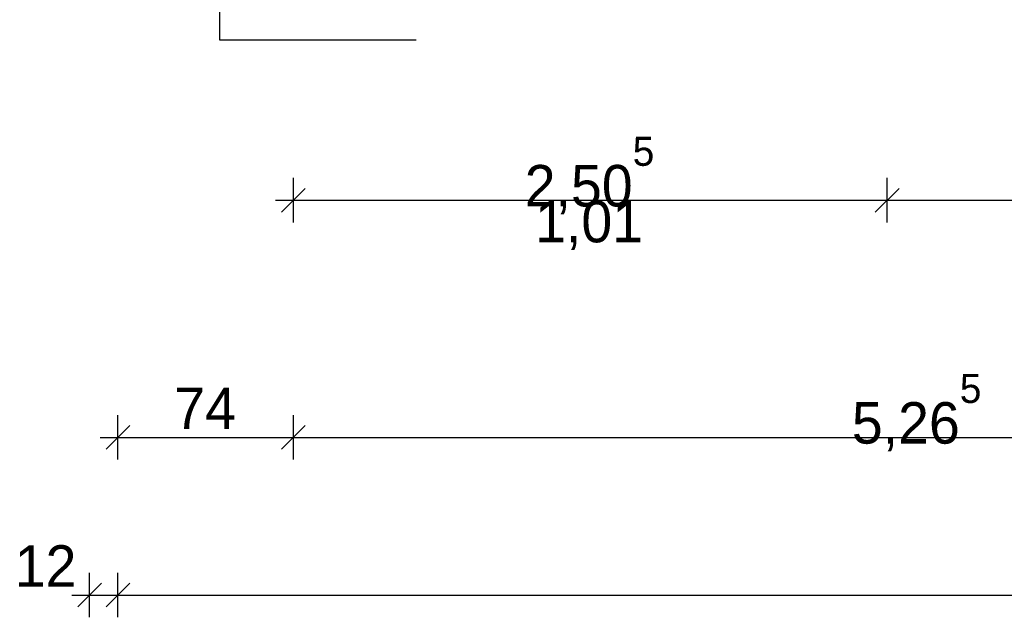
# Model space of a CAD drawing. Extents: x -73 to 359, y -4 to 85.
# Tile 16 of 149: x -33.12 to -28.97, y 29.45 to 31.97. Entities that reach past the tile are written whole.
import ezdxf

# ---------------------------------------------------------------- set-up
doc = ezdxf.new("R2010")
doc.units = 0
doc.header["$MEASUREMENT"] = 0
doc.linetypes.add('Strichlinie', pattern=[0.005644, 0.002822, -0.002822])
doc.layers.add('0._EG_7_P_BM_AUSSEN', color=7, linetype='Continuous')
doc.layers.add('0._EG_7_R_NT_DACH', color=7, linetype='Continuous')
doc.styles.add('ERSTELLTER_STIL_1', font='txt')

msp = doc.modelspace()

# ---------------------------------------------------------------- linework, layer by layer
at = {"layer": '0._EG_7_P_BM_AUSSEN', "linetype": 'Continuous', "ltscale": 1000}
for p, q in [((-31.9687, 31.1162), (-31.9687, 31.3037)), ((-29.4637, 31.1162), (-29.4637, 31.3037)), ((-31.9187, 31.26), (-32.0187, 31.16)), ((-29.4137, 31.26), (-29.5137, 31.16)), ((-32.0437, 31.21), (-31.9687, 31.21)), ((-31.9687, 31.21), (-29.4637, 31.21)), ((-29.4637, 31.21), (-27.7037, 31.21)), ((-32.7087, 30.1162), (-32.7087, 30.3037)), ((-31.9687, 30.1162), (-31.9687, 30.3037)), ((-32.6587, 30.26), (-32.7587, 30.16)), ((-31.9187, 30.26), (-32.0187, 30.16)), ((-32.7837, 30.21), (-32.7087, 30.21)), ((-32.7087, 30.21), (-31.9687, 30.21)), ((-31.9687, 30.21), (-26.7037, 30.21)), ((-32.8287, 29.4512), (-32.8287, 29.6387)), ((-32.7087, 29.4512), (-32.7087, 29.6387)), ((-32.7787, 29.595), (-32.8787, 29.495)), ((-32.6587, 29.595), (-32.7587, 29.495)), ((-32.9037, 29.545), (-32.8287, 29.545)), ((-32.8287, 29.545), (-32.7087, 29.545)), ((-32.7087, 29.545), (-14.0887, 29.545))]:
    msp.add_line(p, q, dxfattribs=at)
at = {"layer": '0._EG_7_R_NT_DACH', "linetype": 'Strichlinie', "ltscale": 1000}
for p, q in [((-32.2787, 31.885), (-32.2787, 32.635)), ((-14.5187, 31.885), (-32.2787, 31.885))]:
    msp.add_line(p, q, dxfattribs=at)

# ---------------------------------------------------------------- texts
at = {"layer": '0._EG_7_P_BM_AUSSEN', "linetype": 'Continuous', "char_height": 0.175, "attachment_point": 7, "style": 'ERSTELLTER_STIL_1'}
for s, insert in [('{2,50\\A1{\\H0.7x;\\S5^  ;}}', (-30.9928, 31.151)), ('{1,01}', (-30.949, 31)), ('{74}', (-32.4715, 30.245)), ('{5,26\\A1{\\H0.7x;\\S5^  ;}}', (-29.6128, 30.151)), ('{12}', (-33.1443, 29.58))]:
    msp.add_mtext(s, dxfattribs=dict(at, insert=insert))

doc.saveas('drawing.dxf')
